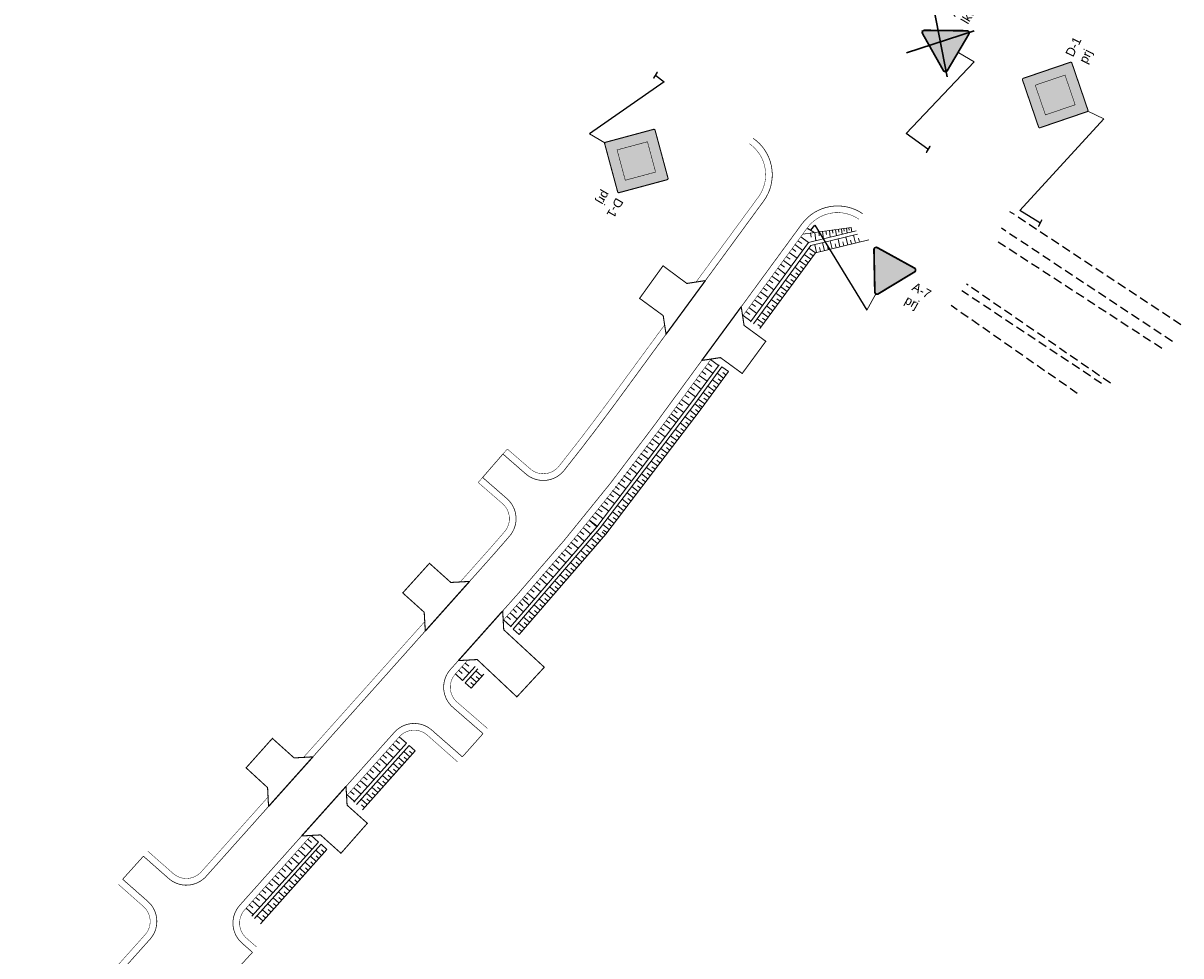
# Model space of a CAD drawing. Header units: metres. Extents: x 7442713 to 7443654, y 5636709 to 5637158.
# Tile 11 of 14: x 7443524 to 7443654, y 5636920 to 5637025. Entities that reach past the tile are written whole.
import ezdxf
from ezdxf.enums import TextEntityAlignment as Align

# ---------------------------------------------------------------- set-up
doc = ezdxf.new("R2010")
doc.units = ezdxf.units.M
doc.linetypes.add('CENTER2', pattern=[1.125, 0.75, -0.125, 0.125, -0.125])
doc.linetypes.add('DASHED2', pattern=[0.375, 0.25, -0.125])
for name, color, linetype in [('gaPionowe', 7, 'Continuous'), ('K_kraweżnika_najazdowy', 7, 'Continuous'), ('K_krawędź pobocza', 7, 'Continuous'), ('K_mapa', 7, 'Continuous'), ('K_pobocze', 32, 'Continuous'), ('K_rama zjazdu', 7, 'Continuous'), ('K_rów', 7, 'Continuous'), ('K_Skarpa', 7, 'Continuous'), ('zzz.gaVSDodTekst', 7, 'Continuous'), ('zzz.gaVSDomyslna', 7, 'Continuous'), ('zzz.gaVSNazwa', 7, 'Continuous'), ('zzz.gaVSStan', 7, 'Continuous'), ('zzz.gaVSWielkość', 7, 'Continuous')]:
    doc.layers.add(name, color=color, linetype=linetype)
doc.styles.add('GA-ATR-TEXT', font='arial.ttf', dxfattribs={"width": 0.9})
doc.styles.get("Standard").update_dxf_attribs({"font": 'simplex.shx'})
doc.dimstyles.new('GA-LEADER', dxfattribs={"dimtxt": 1, "dimasz": 1, "dimexe": 1, "dimexo": 1, "dimgap": 1, "dimtad": 1, "dimtxsty": 'Standard', "dimcen": 1, "dimadec": 0, "dimazin": 0, "dimtfac": 1, "dimtmove": 0, "dimatfit": 3, "dimfxl": 1, "dimarcsym": 0})

# ---------------------------------------------------------------- blocks, each defined once
blk = doc.blocks.new('gaVSPos')
blk.add_point((0, 0))
blk = doc.blocks.new('gaVSTVcolumn0')
at = {"color": 0, "linetype": 'ByBlock', "lineweight": -2}
for p, q in [((-400, -30), (400, -30)), ((-400, -60), (-400, -30)), ((400, -60), (-400, -60)), ((400, -30), (400, -60))]:
    blk.add_line(p, q, dxfattribs=at)
blk.add_circle((0, 0), 30, dxfattribs=at)
blk = doc.blocks.new('gaVScolumn0')
at = {"color": 0, "linetype": 'ByBlock', "lineweight": -2}
blk.add_line((0, 0), (0, 400), dxfattribs=at)
at = {"color": 7, "style": 'GA-ATR-TEXT', "width": 0.9}
blk.add_attdef('X2', text='', height=150, dxfattribs=at).set_placement((-50, 0), align=Align.BOTTOM_RIGHT)
blk = doc.blocks.new('*U1128')
at = {"layer": 'zzz.gaVSDomyslna', "color": 251, "linetype": 'Continuous', "lineweight": 0, "true_color": 0x4c4c4c, "const_width": 30}
blk.add_lwpolyline([(356.469, 15), (-356.469, 15, -0.563712), (-391.037, 72.1261), (-33.775, 690.923, -0.563661), (32.9409, 692.301), (390.215, 73.4834, -0.577186), (356.469, 15)], format="xyb", close=True, dxfattribs=at)
at = {"layer": 'zzz.gaVSDomyslna', "color": 251, "linetype": 'Continuous', "lineweight": 0, "true_color": 0x4c4c4c}
blk.add_point((0, 725.423), dxfattribs=at)
blk = doc.blocks.new('*U1129')
at = {"layer": 'zzz.gaVSDomyslna', "linetype": 'Continuous', "lineweight": 0, "true_color": 0xe2e2e2}
h = blk.add_hatch(color=254, dxfattribs=at)
h.dxf.hatch_style = 1
h.paths.add_polyline_path([(20.2988, 684.198, 0.229204), (-0.646341, 695.436, 0.279187), (-19.9889, 684.801), (-377.874, 64.9257, 0.259425), (-377.021, 41.5855, 0.262443), (-356.469, 30), (0, 30), (356.126, 30, 0.237857), (377.352, 42.1075, 0.284586), (378.047, 64.6255)])
at = {"layer": 'zzz.gaVSDomyslna', "color": 254, "linetype": 'Continuous', "lineweight": 0, "true_color": 0xe2e2e2}
blk.add_point((0, 725.423), dxfattribs=at)
blk = doc.blocks.new('*U1130')
at = {"layer": 'zzz.gaVSDomyslna', "linetype": 'Continuous', "lineweight": 0, "true_color": 0x000000}
h = blk.add_hatch(color=18, dxfattribs=at)
h.dxf.hatch_style = 1
h.paths.add_polyline_path([(185.689, 366.416), (103.656, 403.437, 0.385314), (-180, 90), (-180, 45), (-135, 90), (-90, 45), (-90, 90, -0.385314), (112.612, 313.883)])
blk = doc.blocks.new('*U1132')
at = {"layer": 'zzz.gaVSDomyslna', "color": 251, "lineweight": 13, "true_color": 0x4c4c4c, "xscale": 1.333333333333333, "yscale": 1.333333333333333}
blk.add_blockref('*U1128', (0, 0), dxfattribs=at)
at = {"layer": 'zzz.gaVSDomyslna', "color": 254, "lineweight": 13, "true_color": 0xe2e2e2, "xscale": 1.333333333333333, "yscale": 1.333333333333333}
blk.add_blockref('*U1129', (0, 0), dxfattribs=at)
at = {"layer": 'zzz.gaVSDomyslna', "color": 18, "lineweight": 13, "true_color": 0x000000, "xscale": 1.333333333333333, "yscale": 1.333333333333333}
blk.add_blockref('*U1130', (0, 0), dxfattribs=at)
blk = doc.blocks.new('z.ga4.Cross-2')
at = {"color": 0, "linetype": 'Continuous', "lineweight": -2}
for p, q in [((-0.5, -0.5), (0.5, 0.5)), ((0.5, -0.5), (-0.5, 0.5))]:
    blk.add_line(p, q, dxfattribs=at)
blk = doc.blocks.new('*U1127')
at = {"layer": 'zzz.gaVSDomyslna', "color": 10, "lineweight": 30, "xscale": 1204.031644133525, "yscale": 1063.953922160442}
blk.add_blockref('z.ga4.Cross-2', (0, 484), dxfattribs=at)
at = {"layer": 'zzz.gaVSDomyslna', "lineweight": 13}
blk.add_blockref('*U1132', (0, 0), dxfattribs=at)
at = {"layer": 'zzz.gaVSDodTekst', "flags": 1}
blk.add_attdef('Addtext', text='', height=1, dxfattribs=at).set_placement((0, 0), align=Align.MIDDLE_LEFT)
at = {"layer": 'zzz.gaVSDomyslna', "flags": 1}
for tag in ['Height', 'Width', 'Position', 'Route', 'ItemNo', 'ID']:
    blk.add_attdef(tag, text='', height=1, dxfattribs=at).set_placement((0, 0), align=Align.MIDDLE_LEFT)
at = {"layer": 'zzz.gaVSNazwa', "style": 'GA-ATR-TEXT'}
blk.add_attdef('Name', text='', height=200, dxfattribs=at).set_placement((647, 584), align=Align.MIDDLE_LEFT)
at = {"layer": 'zzz.gaVSStan', "style": 'GA-ATR-TEXT'}
blk.add_attdef('State', text='', height=200, dxfattribs=at).set_placement((647, 244), align=Align.MIDDLE_LEFT)
at = {"layer": 'zzz.gaVSWielkość', "flags": 1}
blk.add_attdef('Size', text='', height=1, dxfattribs=at).set_placement((0, 0), align=Align.MIDDLE_LEFT)
blk = doc.blocks.new('*U1146')
at = {"layer": 'zzz.gaVSDomyslna', "lineweight": 0, "true_color": 0xffffff}
blk.add_hatch(color=7, dxfattribs=at).paths.add_polyline_path([(401.637, 404.323, 0.414214), (401.637, 415.637), (5.65685, 811.616, 0.414214), (-5.65685, 811.616), (-401.637, 415.637, 0.414214), (-401.637, 404.323), (-5.65685, 8.34315, 0.414214), (5.65685, 8.34315)])
blk = doc.blocks.new('*U1147')
at = {"layer": 'zzz.gaVSDomyslna', "lineweight": 0}
blk.add_hatch(color=50, dxfattribs=at).paths.add_polyline_path([(0, 656.053), (-246.073, 409.98), (0, 163.907), (246.073, 409.98)])
blk = doc.blocks.new('*U1148')
at = {"layer": 'zzz.gaVSDomyslna', "color": 18, "lineweight": 0, "true_color": 0x000000, "const_width": 12}
blk.add_lwpolyline([(-405.879, 400.08), (-9.89949, 4.10051, 0.414214), (9.89949, 4.10051), (405.879, 400.08, 0.414214), (405.879, 419.879), (9.89949, 815.859, 0.414214), (-9.89949, 815.859), (-405.879, 419.879, 0.414214), (-405.879, 400.08, 17.1896)], format="xyb", dxfattribs=at)
at = {"layer": 'zzz.gaVSDomyslna', "color": 18, "lineweight": 0, "true_color": 0x000000, "const_width": 6}
blk.add_lwpolyline([(-157.997, 317.661), (0, 159.664), (250.316, 409.98), (0, 660.296), (-250.316, 409.98)], close=True, dxfattribs=at)
blk = doc.blocks.new('*U1150')
at = {"layer": 'zzz.gaVSDomyslna', "color": 18, "lineweight": 13, "true_color": 0x000000, "xscale": 2, "yscale": 2}
blk.add_blockref('*U1148', (0, 0), dxfattribs=at)
at = {"layer": 'zzz.gaVSDomyslna', "color": 7, "lineweight": 13, "true_color": 0xffffff, "xscale": 2, "yscale": 2}
blk.add_blockref('*U1146', (0, 0), dxfattribs=at)
at = {"layer": 'zzz.gaVSDomyslna', "color": 50, "lineweight": 13, "xscale": 2, "yscale": 2}
blk.add_blockref('*U1147', (0, 0), dxfattribs=at)
blk = doc.blocks.new('*U1145')
at = {"layer": 'zzz.gaVSDomyslna', "lineweight": 13}
blk.add_blockref('*U1150', (0, 0), dxfattribs=at)
at = {"layer": 'zzz.gaVSDodTekst', "flags": 1}
blk.add_attdef('Addtext', text='', height=1, dxfattribs=at).set_placement((0, 0), align=Align.MIDDLE_LEFT)
at = {"layer": 'zzz.gaVSDomyslna', "flags": 1}
for tag in ['Height', 'Width', 'Position', 'Route', 'ItemNo', 'ID']:
    blk.add_attdef(tag, text='', height=1, dxfattribs=at).set_placement((0, 0), align=Align.MIDDLE_LEFT)
at = {"layer": 'zzz.gaVSNazwa', "style": 'GA-ATR-TEXT'}
blk.add_attdef('Name', text='', height=200, dxfattribs=at).set_placement((932, 932), align=Align.MIDDLE_LEFT)
at = {"layer": 'zzz.gaVSStan', "style": 'GA-ATR-TEXT'}
blk.add_attdef('State', text='', height=200, dxfattribs=at).set_placement((932, 592), align=Align.MIDDLE_LEFT)
at = {"layer": 'zzz.gaVSWielkość', "flags": 1}
blk.add_attdef('Size', text='', height=1, dxfattribs=at).set_placement((0, 0), align=Align.MIDDLE_LEFT)
blk = doc.blocks.new('*U1152')
at = {"layer": 'zzz.gaVSDomyslna', "lineweight": 0, "true_color": 0xffffff}
blk.add_hatch(color=7, dxfattribs=at).paths.add_polyline_path([(401.637, 404.323, 0.414214), (401.637, 415.637), (5.65685, 811.616, 0.414214), (-5.65685, 811.616), (-401.637, 415.637, 0.414214), (-401.637, 404.323), (-5.65685, 8.34315, 0.414214), (5.65685, 8.34315)])
blk = doc.blocks.new('*U1153')
at = {"layer": 'zzz.gaVSDomyslna', "lineweight": 0}
blk.add_hatch(color=50, dxfattribs=at).paths.add_polyline_path([(0, 656.053), (-246.073, 409.98), (0, 163.907), (246.073, 409.98)])
blk = doc.blocks.new('*U1154')
at = {"layer": 'zzz.gaVSDomyslna', "color": 18, "lineweight": 0, "true_color": 0x000000, "const_width": 12}
blk.add_lwpolyline([(-405.879, 400.08), (-9.89949, 4.10051, 0.414214), (9.89949, 4.10051), (405.879, 400.08, 0.414214), (405.879, 419.879), (9.89949, 815.859, 0.414214), (-9.89949, 815.859), (-405.879, 419.879, 0.414214), (-405.879, 400.08, 17.1896)], format="xyb", dxfattribs=at)
at = {"layer": 'zzz.gaVSDomyslna', "color": 18, "lineweight": 0, "true_color": 0x000000, "const_width": 6}
blk.add_lwpolyline([(-157.997, 317.661), (0, 159.664), (250.316, 409.98), (0, 660.296), (-250.316, 409.98)], close=True, dxfattribs=at)
blk = doc.blocks.new('*U1156')
at = {"layer": 'zzz.gaVSDomyslna', "color": 18, "lineweight": 13, "true_color": 0x000000, "xscale": 2, "yscale": 2}
blk.add_blockref('*U1154', (0, 0), dxfattribs=at)
at = {"layer": 'zzz.gaVSDomyslna', "color": 7, "lineweight": 13, "true_color": 0xffffff, "xscale": 2, "yscale": 2}
blk.add_blockref('*U1152', (0, 0), dxfattribs=at)
at = {"layer": 'zzz.gaVSDomyslna', "color": 50, "lineweight": 13, "xscale": 2, "yscale": 2}
blk.add_blockref('*U1153', (0, 0), dxfattribs=at)
blk = doc.blocks.new('*U1151')
at = {"layer": 'zzz.gaVSDomyslna', "lineweight": 13}
blk.add_blockref('*U1156', (0, 0), dxfattribs=at)
at = {"layer": 'zzz.gaVSDodTekst', "flags": 1}
blk.add_attdef('Addtext', text='', height=1, dxfattribs=at).set_placement((0, 0), align=Align.MIDDLE_LEFT)
at = {"layer": 'zzz.gaVSDomyslna', "flags": 1}
for tag in ['Height', 'Width', 'Position', 'Route', 'ItemNo', 'ID']:
    blk.add_attdef(tag, text='', height=1, dxfattribs=at).set_placement((0, 0), align=Align.MIDDLE_LEFT)
at = {"layer": 'zzz.gaVSNazwa', "style": 'GA-ATR-TEXT'}
blk.add_attdef('Name', text='', height=200, dxfattribs=at).set_placement((932, 932), align=Align.MIDDLE_LEFT)
at = {"layer": 'zzz.gaVSStan', "style": 'GA-ATR-TEXT'}
blk.add_attdef('State', text='', height=200, dxfattribs=at).set_placement((932, 592), align=Align.MIDDLE_LEFT)
at = {"layer": 'zzz.gaVSWielkość', "flags": 1}
blk.add_attdef('Size', text='', height=1, dxfattribs=at).set_placement((0, 0), align=Align.MIDDLE_LEFT)
blk = doc.blocks.new('*U1158')
at = {"layer": 'zzz.gaVSDomyslna', "color": 10, "linetype": 'Continuous', "lineweight": 0, "const_width": 30}
blk.add_lwpolyline([(356.469, 710.423), (-356.469, 710.423, 0.563712), (-391.037, 653.297), (-33.775, 34.5, 0.563661), (32.9409, 33.1218), (390.215, 651.94, 0.577186), (356.469, 710.423)], format="xyb", close=True, dxfattribs=at)
blk = doc.blocks.new('*U1159')
at = {"layer": 'zzz.gaVSDomyslna', "linetype": 'Continuous', "lineweight": 0}
h = blk.add_hatch(color=50, dxfattribs=at)
h.dxf.hatch_style = 1
h.paths.add_polyline_path([(0, 695.423), (-356.469, 695.423, 0.262443), (-377.021, 683.837, 0.259425), (-377.874, 660.497), (-19.9889, 40.6218, 0.279187), (-0.646341, 29.9873, 0.229204), (20.2988, 41.2251), (378.047, 660.797, 0.284586), (377.352, 683.315, 0.237857), (356.126, 695.423)])
at = {"layer": 'zzz.gaVSDomyslna', "color": 50, "linetype": 'Continuous', "lineweight": 0}
blk.add_point((0, 0), dxfattribs=at)
blk = doc.blocks.new('*U1161')
at = {"layer": 'zzz.gaVSDomyslna', "color": 10, "lineweight": 13, "xscale": 1.333333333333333, "yscale": 1.333333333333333}
blk.add_blockref('*U1158', (0, 0), dxfattribs=at)
at = {"layer": 'zzz.gaVSDomyslna', "color": 50, "lineweight": 13, "xscale": 1.333333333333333, "yscale": 1.333333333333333}
blk.add_blockref('*U1159', (0, 0), dxfattribs=at)
blk = doc.blocks.new('*U1157')
at = {"layer": 'zzz.gaVSDomyslna', "lineweight": 13}
blk.add_blockref('*U1161', (0, 0), dxfattribs=at)
at = {"layer": 'zzz.gaVSDodTekst', "flags": 1}
blk.add_attdef('Addtext', text='', height=1, dxfattribs=at).set_placement((0, 0), align=Align.MIDDLE_LEFT)
at = {"layer": 'zzz.gaVSDomyslna', "flags": 1}
for tag in ['Height', 'Width', 'Position', 'Route', 'ItemNo', 'ID']:
    blk.add_attdef(tag, text='', height=1, dxfattribs=at).set_placement((0, 0), align=Align.MIDDLE_LEFT)
at = {"layer": 'zzz.gaVSNazwa', "style": 'GA-ATR-TEXT'}
blk.add_attdef('Name', text='', height=200, dxfattribs=at).set_placement((647, 584), align=Align.MIDDLE_LEFT)
at = {"layer": 'zzz.gaVSStan', "style": 'GA-ATR-TEXT'}
blk.add_attdef('State', text='', height=200, dxfattribs=at).set_placement((647, 244), align=Align.MIDDLE_LEFT)
at = {"layer": 'zzz.gaVSWielkość', "flags": 1}
blk.add_attdef('Size', text='', height=1, dxfattribs=at).set_placement((0, 0), align=Align.MIDDLE_LEFT)

msp = doc.modelspace()

# ---------------------------------------------------------------- linework, layer by layer
at = {"layer": 'K_kraweżnika_najazdowy', "color": 0, "linetype": 'DASHED2', "ltscale": 4, "const_width": 0.15}
for points in [[(7443596, 5636990.31), (7443600.43, 5636996.35)], [(7443600.03, 5636987.35), (7443604.47, 5636993.4)], [(7443568.87, 5636956.85), (7443573.86, 5636962.44)], [(7443572.6, 5636953.51), (7443577.59, 5636959.11)], [(7443551.21, 5636937.07), (7443556.21, 5636942.66)], [(7443554.94, 5636933.74), (7443559.94, 5636939.33)]]:
    msp.add_lwpolyline(points, dxfattribs=at)
at = {"layer": 'K_krawędź pobocza', "color": 76, "linetype": 'CENTER2', "ltscale": 3, "const_width": 0.08, "flags": 128}
for points in [[(7443600.43, 5636996.35), (7443607, 5637005.33, 0.422381), (7443605.81, 5637012.4), (7443605.81, 5637012.4)], [(7443618.16, 5637003.89), (7443618.16, 5637003.89, 0.405746), (7443611.29, 5637002.72), (7443604.47, 5636993.4)], [(7443577.62, 5636976.8), (7443580.19, 5636974.56, 0.42706), (7443584.51, 5636974.95, 0.0101), (7443590.58, 5636982.9), (7443596, 5636990.31)], [(7443600.03, 5636987.35), (7443594.61, 5636979.95, -0.024187), (7443579.25, 5636960.97), (7443577.59, 5636959.11)], [(7443573.86, 5636962.44), (7443575.52, 5636964.3, 0.004366), (7443578.37, 5636967.55, 0.412811), (7443578.07, 5636971.77), (7443575.33, 5636974.16)], [(7443572.6, 5636953.51), (7443571.7, 5636952.51, 0.417367), (7443571.97, 5636948.25), (7443575.38, 5636945.28)], [(7443573.05, 5636942.66), (7443569.59, 5636945.69, 0.411067), (7443565.38, 5636945.42), (7443559.94, 5636939.33)], [(7443537.11, 5636931.46), (7443539.96, 5636928.94, 0.412462), (7443544.19, 5636929.2), (7443551.21, 5636937.07)], [(7443554.94, 5636933.74), (7443547.96, 5636925.92, 0.415668), (7443548.21, 5636921.67), (7443549.4, 5636920.62)], [(7443534.77, 5636928.86), (7443537.61, 5636926.36, -0.415968), (7443537.86, 5636922.11), (7443524.29, 5636906.91)]]:
    msp.add_lwpolyline(points, format="xyb", dxfattribs=at)
for points in [[(7443575.33, 5636974.16), (7443577.62, 5636976.8)], [(7443556.21, 5636942.66), (7443568.87, 5636956.85)], [(7443573.05, 5636942.66), (7443575.38, 5636945.28)], [(7443534.77, 5636928.86), (7443537.11, 5636931.46)], [(7443547.03, 5636918.04), (7443549.4, 5636920.62)]]:
    msp.add_lwpolyline(points, dxfattribs=at)
at = {"layer": 'K_mapa', "color": 254, "linetype": 'DASHED2', "ltscale": 4, "flags": 128}
for points in [[(7443654.01, 5636991.37), (7443634.74, 5637004.12)], [(7443653.05, 5636989.49), (7443633.78, 5637002.25)], [(7443651.86, 5636988.7), (7443633.1, 5637000.91)], [(7443646.08, 5636984.78), (7443629.87, 5636995.95)], [(7443645.08, 5636984.74), (7443629.33, 5636995.2)], [(7443642.34, 5636983.62), (7443628.11, 5636993.54)]]:
    msp.add_lwpolyline(points, dxfattribs=at)
at = {"layer": 'K_pobocze', "linetype": 'ByBlock', "ltscale": 4, "const_width": 0.05}
for points in [[(7443599.38, 5636996.19), (7443606.4, 5637005.77, 0.422381), (7443605.39, 5637011.78)], [(7443617.74, 5637003.27, 0.405746), (7443611.9, 5637002.28), (7443604.63, 5636992.35)], [(7443584.33, 5636975.93, 0.009442), (7443589.97, 5636983.34), (7443595.84, 5636991.36)], [(7443601.08, 5636987.51), (7443595.22, 5636979.5, -0.024187), (7443579.81, 5636960.47), (7443577.65, 5636958.05)], [(7443577.62, 5636976.8), (7443578.12, 5636977.36), (7443580.81, 5636975.03, 0.404339), (7443583.93, 5636975.42, -24.489351)], [(7443575.33, 5636974.16), (7443574.83, 5636973.59), (7443577.58, 5636971.2, -0.412811), (7443577.8, 5636968.04, -20.656141)], [(7443572.81, 5636962.38), (7443574.96, 5636964.8, 0.004366), (7443577.8, 5636968.04)], [(7443573.66, 5636953.57), (7443572.26, 5636952.01, 0.417367), (7443572.46, 5636948.82), (7443575.89, 5636945.85)], [(7443572.53, 5636942.07), (7443569.09, 5636945.12, 0.411067), (7443565.94, 5636944.92), (7443560, 5636938.27)], [(7443537.6, 5636932.03), (7443540.46, 5636929.51, 0.412462), (7443543.63, 5636929.7), (7443551.15, 5636938.13)], [(7443556, 5636933.8), (7443548.52, 5636925.42, 0.415668), (7443548.71, 5636922.23), (7443549.86, 5636921.22)], [(7443534.27, 5636928.3), (7443537.11, 5636925.79, -0.415968), (7443537.3, 5636922.61), (7443523.58, 5636907.24)]]:
    msp.add_lwpolyline(points, format="xyb", dxfattribs=at)
for points in [[(7443584.33, 5636975.93), (7443583.93, 5636975.42)], [(7443555.15, 5636942.6), (7443568.81, 5636957.91)]]:
    msp.add_lwpolyline(points, dxfattribs=at)
at = {"layer": 'K_rama zjazdu', "const_width": 0.12, "flags": 128}
for points in [[(7443600.43, 5636996.35), (7443598.34, 5636996.03), (7443595.66, 5636998.02), (7443593.02, 5636994.35), (7443595.68, 5636992.4), (7443596, 5636990.31)], [(7443600.03, 5636987.35), (7443602.13, 5636987.67), (7443604.58, 5636985.88), (7443607.24, 5636989.51), (7443604.79, 5636991.3), (7443604.47, 5636993.4)], [(7443568.87, 5636956.85), (7443568.75, 5636958.96), (7443566.33, 5636961.14), (7443569.34, 5636964.48), (7443571.75, 5636962.32), (7443573.89, 5636962.44)], [(7443572.6, 5636953.51), (7443574.72, 5636953.63), (7443579.19, 5636949.42), (7443582.28, 5636952.76), (7443577.71, 5636956.99), (7443577.59, 5636959.11)], [(7443551.21, 5636937.07), (7443551.1, 5636939.19), (7443548.68, 5636941.42), (7443551.64, 5636944.74), (7443554.09, 5636942.54), (7443556.21, 5636942.66)], [(7443559.94, 5636939.33), (7443560.06, 5636937.21), (7443562.34, 5636935.17), (7443559.37, 5636931.79), (7443557.06, 5636933.86), (7443554.94, 5636933.74)]]:
    msp.add_lwpolyline(points, dxfattribs=at)
at = {"layer": 'K_rów', "lineweight": 9}
for points in [[(7443611.4, 5637001.59), (7443616.86, 5637002.34)], [(7443617.44, 5637001.95), (7443612.06, 5637000.64), (7443605.52, 5636991.7)], [(7443617.59, 5637001.57), (7443612.3, 5637000.29), (7443605.84, 5636991.47)], [(7443618.83, 5637000.95), (7443612.83, 5636999.49), (7443606.56, 5636990.94)], [(7443574.48, 5636952.84), (7443573.08, 5636951.28)], [(7443574.78, 5636952.57), (7443573.38, 5636951.01)], [(7443575.45, 5636951.98), (7443574.05, 5636950.41)], [(7443566.76, 5636944.19), (7443560.82, 5636937.54)], [(7443567.05, 5636943.93), (7443561.12, 5636937.27)], [(7443567.73, 5636943.33), (7443561.79, 5636936.67)], [(7443556.82, 5636933.06), (7443549.34, 5636924.68)], [(7443557.12, 5636932.8), (7443549.64, 5636924.42)], [(7443557.79, 5636932.2), (7443550.31, 5636923.82)]]:
    msp.add_lwpolyline(points, dxfattribs=at)
at = {"layer": 'K_rów', "lineweight": 9, "flags": 128}
for points in [[(7443578.47, 5636957.32), (7443588.19, 5636968.6), (7443598.91, 5636982.68), (7443601.97, 5636986.86)], [(7443578.78, 5636957.06), (7443588.5, 5636968.35), (7443599.23, 5636982.44), (7443602.29, 5636986.62)], [(7443579.46, 5636956.47), (7443589.2, 5636967.78), (7443599.95, 5636981.91), (7443603.02, 5636986.09)]]:
    msp.add_lwpolyline(points, dxfattribs=at)
at = {"layer": 'K_Skarpa', "lineweight": 9}
for p, q in [((7443616.6, 5637002.31), (7443616.63, 5637002.04)), ((7443616.86, 5637002.34), (7443616.93, 5637001.82)), ((7443611.17, 5637001.29), (7443612.06, 5637000.64)), ((7443612.29, 5637001.72), (7443612.36, 5637001.24)), ((7443612.76, 5637001.78), (7443612.89, 5637000.84)), ((7443613.2, 5637001.84), (7443613.26, 5637001.41)), ((7443613.62, 5637001.9), (7443613.74, 5637001.05)), ((7443614.02, 5637001.95), (7443614.07, 5637001.56)), ((7443614.4, 5637002.01), (7443614.51, 5637001.24)), ((7443614.76, 5637002.05), (7443614.81, 5637001.7)), ((7443615.11, 5637002.1), (7443615.2, 5637001.41)), ((7443615.59, 5637000.16), (7443615.38, 5637001.04)), ((7443615.43, 5637002.15), (7443615.48, 5637001.82)), ((7443615.75, 5637002.19), (7443615.83, 5637001.56)), ((7443616.04, 5637002.23), (7443616.08, 5637001.93)), ((7443616.47, 5637000.38), (7443616.26, 5637001.25)), ((7443616.33, 5637002.27), (7443616.41, 5637001.7)), ((7443617.34, 5637000.59), (7443617.13, 5637001.46)), ((7443617.78, 5637000.69), (7443617.68, 5637001.13)), ((7443610.2, 5636999.96), (7443610.64, 5636999.64)), ((7443610.52, 5637000.41), (7443611.41, 5636999.76)), ((7443610.85, 5637000.85), (7443611.29, 5637000.53)), ((7443612.83, 5636999.49), (7443612.1, 5637000.02)), ((7443612.97, 5636999.53), (7443612.76, 5637000.4)), ((7443613.41, 5636999.63), (7443613.3, 5637000.07)), ((7443613.85, 5636999.74), (7443613.63, 5637000.61)), ((7443614.28, 5636999.84), (7443614.18, 5637000.28)), ((7443614.72, 5636999.95), (7443614.51, 5637000.83)), ((7443615.16, 5637000.06), (7443615.05, 5637000.49)), ((7443616.03, 5637000.27), (7443615.93, 5637000.71)), ((7443616.91, 5637000.48), (7443616.8, 5637000.92)), ((7443609.23, 5636998.63), (7443610.11, 5636997.98)), ((7443609.55, 5636999.07), (7443609.99, 5636998.75)), ((7443609.88, 5636999.52), (7443610.76, 5636998.87)), ((7443611.77, 5636998.04), (7443611.04, 5636998.57)), ((7443612.3, 5636998.77), (7443611.57, 5636999.3)), ((7443612.03, 5636998.4), (7443611.67, 5636998.67)), ((7443612.56, 5636999.13), (7443612.2, 5636999.4)), ((7443608.25, 5636997.3), (7443608.69, 5636996.98)), ((7443608.58, 5636997.74), (7443609.46, 5636997.09)), ((7443608.9, 5636998.19), (7443609.34, 5636997.86)), ((7443610.7, 5636996.59), (7443609.98, 5636997.12)), ((7443611.24, 5636997.31), (7443610.51, 5636997.85)), ((7443610.97, 5636996.95), (7443610.61, 5636997.22)), ((7443611.5, 5636997.68), (7443611.14, 5636997.94)), ((7443607.28, 5636995.97), (7443608.16, 5636995.32)), ((7443607.6, 5636996.41), (7443608.04, 5636996.09)), ((7443607.93, 5636996.86), (7443608.81, 5636996.21)), ((7443610.17, 5636995.86), (7443609.45, 5636996.39)), ((7443609.91, 5636995.5), (7443609.54, 5636995.76)), ((7443610.44, 5636996.22), (7443610.07, 5636996.49)), ((7443606.3, 5636994.64), (7443606.74, 5636994.31)), ((7443606.63, 5636995.08), (7443607.51, 5636994.43)), ((7443606.95, 5636995.52), (7443607.39, 5636995.2)), ((7443609.11, 5636994.41), (7443608.38, 5636994.94)), ((7443609.64, 5636995.14), (7443608.91, 5636995.67)), ((7443609.37, 5636994.77), (7443609.01, 5636995.04)), ((7443605.33, 5636993.31), (7443606.21, 5636992.66)), ((7443605.65, 5636993.75), (7443606.09, 5636993.43)), ((7443605.98, 5636994.19), (7443606.86, 5636993.54)), ((7443608.04, 5636992.96), (7443607.32, 5636993.49)), ((7443608.58, 5636993.68), (7443607.85, 5636994.22)), ((7443608.31, 5636993.32), (7443607.95, 5636993.59)), ((7443608.84, 5636994.05), (7443608.48, 5636994.31)), ((7443604.68, 5636992.42), (7443605.56, 5636991.77)), ((7443605, 5636992.86), (7443605.44, 5636992.54)), ((7443606.98, 5636991.5), (7443606.26, 5636992.04)), ((7443607.51, 5636992.23), (7443606.79, 5636992.76)), ((7443607.25, 5636991.87), (7443606.88, 5636992.13)), ((7443607.78, 5636992.59), (7443607.42, 5636992.86)), ((7443606.72, 5636991.14), (7443606.35, 5636991.41)), ((7443600.7, 5636986.99), (7443601.15, 5636986.67)), ((7443601.02, 5636987.44), (7443601.92, 5636986.79)), ((7443603.02, 5636986.09), (7443602.29, 5636986.62)), ((7443599.73, 5636985.66), (7443600.62, 5636985.01)), ((7443600.05, 5636986.1), (7443600.5, 5636985.78)), ((7443600.38, 5636986.55), (7443601.27, 5636985.9)), ((7443602.49, 5636985.37), (7443601.76, 5636985.9)), ((7443602.75, 5636985.73), (7443602.39, 5636986)), ((7443598.76, 5636984.33), (7443599.2, 5636984.01)), ((7443599.08, 5636984.77), (7443599.97, 5636984.13)), ((7443599.41, 5636985.21), (7443599.85, 5636984.89)), ((7443601.42, 5636983.91), (7443600.7, 5636984.45)), ((7443601.95, 5636984.64), (7443601.23, 5636985.17)), ((7443601.69, 5636984.28), (7443601.33, 5636984.54)), ((7443602.22, 5636985), (7443601.86, 5636985.27)), ((7443597.75, 5636982.94), (7443598.62, 5636982.31)), ((7443598.12, 5636983.45), (7443598.56, 5636983.13)), ((7443598.44, 5636983.89), (7443599.32, 5636983.25)), ((7443600.36, 5636982.46), (7443599.63, 5636982.99)), ((7443600.89, 5636983.19), (7443600.17, 5636983.72)), ((7443600.63, 5636982.83), (7443600.26, 5636983.09)), ((7443601.16, 5636983.55), (7443600.79, 5636983.82)), ((7443596.88, 5636981.73), (7443597.26, 5636981.45)), ((7443597.15, 5636982.12), (7443598.01, 5636981.5)), ((7443597.46, 5636982.54), (7443597.86, 5636982.26)), ((7443599.4, 5636981.18), (7443598.69, 5636981.73)), ((7443599.95, 5636981.9), (7443599.23, 5636982.44)), ((7443599.67, 5636981.54), (7443599.32, 5636981.81)), ((7443600.09, 5636982.1), (7443599.73, 5636982.36)), ((7443595.7, 5636980.18), (7443596.52, 5636979.55)), ((7443596.01, 5636980.59), (7443596.42, 5636980.27)), ((7443596.33, 5636981), (7443597.15, 5636980.37)), ((7443596.57, 5636981.32), (7443597.41, 5636980.71)), ((7443598.31, 5636979.75), (7443597.6, 5636980.3)), ((7443598.86, 5636980.47), (7443598.14, 5636981.01)), ((7443598.58, 5636980.11), (7443598.23, 5636980.38)), ((7443599.13, 5636980.83), (7443598.77, 5636981.1)), ((7443594.75, 5636978.94), (7443595.17, 5636978.62)), ((7443595.07, 5636979.35), (7443595.89, 5636978.72)), ((7443595.38, 5636979.76), (7443595.8, 5636979.45)), ((7443597.22, 5636978.32), (7443596.51, 5636978.86)), ((7443597.77, 5636979.04), (7443597.05, 5636979.58)), ((7443597.49, 5636978.68), (7443597.14, 5636978.95)), ((7443598.04, 5636979.39), (7443597.68, 5636979.67)), ((7443593.81, 5636977.7), (7443594.63, 5636977.07)), ((7443594.12, 5636978.11), (7443594.54, 5636977.8)), ((7443594.44, 5636978.53), (7443595.26, 5636977.89)), ((7443596.68, 5636977.6), (7443595.96, 5636978.15)), ((7443596.4, 5636977.24), (7443596.05, 5636977.52)), ((7443596.95, 5636977.96), (7443596.59, 5636978.23)), ((7443592.85, 5636976.46), (7443593.27, 5636976.14)), ((7443593.17, 5636976.87), (7443594, 5636976.24)), ((7443593.49, 5636977.29), (7443593.9, 5636976.97)), ((7443595.59, 5636976.17), (7443594.87, 5636976.72)), ((7443596.13, 5636976.89), (7443595.42, 5636977.43)), ((7443595.86, 5636976.53), (7443595.5, 5636976.8)), ((7443591.9, 5636975.21), (7443592.73, 5636974.57)), ((7443592.22, 5636975.62), (7443592.63, 5636975.31)), ((7443592.54, 5636976.04), (7443593.37, 5636975.4)), ((7443594.5, 5636974.74), (7443593.78, 5636975.28)), ((7443595.04, 5636975.45), (7443594.32, 5636976)), ((7443594.77, 5636975.1), (7443594.41, 5636975.37)), ((7443595.31, 5636975.81), (7443594.96, 5636976.09)), ((7443590.94, 5636973.95), (7443591.36, 5636973.63)), ((7443591.26, 5636974.37), (7443592.1, 5636973.73)), ((7443591.58, 5636974.79), (7443592, 5636974.47)), ((7443593.41, 5636973.31), (7443592.69, 5636973.85)), ((7443593.95, 5636974.02), (7443593.23, 5636974.57)), ((7443593.68, 5636973.66), (7443593.32, 5636973.94)), ((7443594.22, 5636974.38), (7443593.87, 5636974.65)), ((7443589.66, 5636972.28), (7443590.08, 5636971.96)), ((7443589.98, 5636972.7), (7443590.82, 5636972.06)), ((7443590.3, 5636973.12), (7443590.72, 5636972.8)), ((7443590.62, 5636973.54), (7443591.46, 5636972.9)), ((7443592.32, 5636971.87), (7443591.6, 5636972.42)), ((7443592.86, 5636972.59), (7443592.14, 5636973.14)), ((7443592.59, 5636972.23), (7443592.23, 5636972.5)), ((7443593.13, 5636972.95), (7443592.77, 5636973.22)), ((7443588.69, 5636971.01), (7443589.54, 5636970.37)), ((7443589.02, 5636971.44), (7443589.44, 5636971.11)), ((7443589.34, 5636971.86), (7443590.18, 5636971.21)), ((7443591.22, 5636970.44), (7443590.51, 5636970.99)), ((7443591.77, 5636971.16), (7443591.05, 5636971.7)), ((7443591.5, 5636970.8), (7443591.14, 5636971.07)), ((7443592.04, 5636971.52), (7443591.68, 5636971.79)), ((7443587.72, 5636969.75), (7443588.15, 5636969.42)), ((7443588.05, 5636970.17), (7443588.89, 5636969.52)), ((7443588.37, 5636970.59), (7443588.79, 5636970.27)), ((7443590.68, 5636969.73), (7443589.96, 5636970.27)), ((7443590.95, 5636970.08), (7443590.59, 5636970.36)), ((7443586.68, 5636968.49), (7443587.49, 5636967.79)), ((7443587.03, 5636968.89), (7443587.43, 5636968.54)), ((7443587.38, 5636969.3), (7443588.19, 5636968.6)), ((7443587.4, 5636969.32), (7443588.25, 5636968.68)), ((7443589.59, 5636968.29), (7443588.87, 5636968.84)), ((7443590.13, 5636969.01), (7443589.42, 5636969.55)), ((7443589.86, 5636968.65), (7443589.5, 5636968.92)), ((7443590.41, 5636969.37), (7443590.05, 5636969.64)), ((7443585.63, 5636967.27), (7443586.04, 5636966.92)), ((7443585.98, 5636967.68), (7443586.79, 5636966.98)), ((7443586.33, 5636968.08), (7443586.74, 5636967.73)), ((7443588.27, 5636966.7), (7443587.59, 5636967.29)), ((7443588.85, 5636967.38), (7443588.17, 5636967.97)), ((7443588.56, 5636967.04), (7443588.22, 5636967.33)), ((7443589.15, 5636967.72), (7443588.81, 5636968.02)), ((7443589.32, 5636967.94), (7443588.96, 5636968.21)), ((7443584.58, 5636966.05), (7443585.39, 5636965.35)), ((7443584.93, 5636966.46), (7443585.34, 5636966.11)), ((7443585.28, 5636966.87), (7443586.09, 5636966.17)), ((7443587.09, 5636965.34), (7443586.41, 5636965.92)), ((7443587.68, 5636966.02), (7443587, 5636966.6)), ((7443587.39, 5636965.68), (7443587.05, 5636965.97)), ((7443587.97, 5636966.36), (7443587.63, 5636966.65)), ((7443583.53, 5636964.83), (7443583.93, 5636964.48)), ((7443583.88, 5636965.24), (7443584.69, 5636964.54)), ((7443584.23, 5636965.65), (7443584.63, 5636965.3)), ((7443585.92, 5636963.97), (7443585.24, 5636964.56)), ((7443586.51, 5636964.65), (7443585.82, 5636965.24)), ((7443586.21, 5636964.31), (7443585.87, 5636964.61)), ((7443586.8, 5636964.99), (7443586.46, 5636965.29)), ((7443582.12, 5636963.2), (7443582.53, 5636962.85)), ((7443582.47, 5636963.61), (7443583.29, 5636962.91)), ((7443582.82, 5636964.02), (7443583.23, 5636963.67)), ((7443583.17, 5636964.43), (7443583.99, 5636963.72)), ((7443584.74, 5636962.61), (7443584.06, 5636963.19)), ((7443585.33, 5636963.29), (7443584.65, 5636963.88)), ((7443585.04, 5636962.95), (7443584.7, 5636963.24)), ((7443585.62, 5636963.63), (7443585.28, 5636963.92)), ((7443581.06, 5636961.98), (7443581.88, 5636961.27)), ((7443581.41, 5636962.39), (7443581.82, 5636962.03)), ((7443581.77, 5636962.79), (7443582.58, 5636962.09)), ((7443584.16, 5636961.92), (7443583.47, 5636962.51)), ((7443583.86, 5636961.58), (7443583.52, 5636961.88)), ((7443584.45, 5636962.27), (7443584.11, 5636962.56)), ((7443580, 5636960.75), (7443580.41, 5636960.4)), ((7443580.35, 5636961.16), (7443581.17, 5636960.45)), ((7443580.71, 5636961.57), (7443581.12, 5636961.21)), ((7443582.98, 5636960.56), (7443582.3, 5636961.15)), ((7443583.57, 5636961.24), (7443582.89, 5636961.83)), ((7443583.28, 5636960.9), (7443582.93, 5636961.2)), ((7443578.77, 5636959.3), (7443579.16, 5636958.95)), ((7443579.13, 5636959.7), (7443579.92, 5636958.99)), ((7443579.47, 5636960.08), (7443579.85, 5636959.74)), ((7443579.81, 5636960.47), (7443580.59, 5636959.77)), ((7443581.81, 5636959.2), (7443581.13, 5636959.78)), ((7443582.39, 5636959.88), (7443581.71, 5636960.47)), ((7443582.1, 5636959.54), (7443581.76, 5636959.83)), ((7443582.69, 5636960.22), (7443582.35, 5636960.51)), ((7443577.7, 5636958.11), (7443578.52, 5636957.37)), ((7443578.06, 5636958.51), (7443578.47, 5636958.15)), ((7443578.42, 5636958.91), (7443579.23, 5636958.19)), ((7443580.63, 5636957.83), (7443579.95, 5636958.42)), ((7443581.22, 5636958.51), (7443580.54, 5636959.1)), ((7443580.93, 5636958.17), (7443580.59, 5636958.47)), ((7443581.51, 5636958.86), (7443581.17, 5636959.15)), ((7443579.46, 5636956.47), (7443578.78, 5636957.06)), ((7443580.05, 5636957.15), (7443579.36, 5636957.74)), ((7443579.75, 5636956.81), (7443579.41, 5636957.1)), ((7443580.34, 5636957.49), (7443580, 5636957.79)), ((7443573, 5636952.83), (7443573.82, 5636952.1)), ((7443573.36, 5636953.24), (7443573.77, 5636952.88)), ((7443572.26, 5636952.01), (7443573.08, 5636951.28)), ((7443572.63, 5636952.42), (7443573.04, 5636952.06)), ((7443574.65, 5636951.08), (7443573.98, 5636951.68)), ((7443575.25, 5636951.76), (7443574.58, 5636952.36)), ((7443574.95, 5636951.42), (7443574.62, 5636951.72)), ((7443574.05, 5636950.41), (7443573.38, 5636951.01)), ((7443574.35, 5636950.75), (7443574.02, 5636951.05)), ((7443565.94, 5636944.92), (7443566.76, 5636944.19)), ((7443564.84, 5636943.69), (7443565.25, 5636943.33)), ((7443565.2, 5636944.1), (7443566.02, 5636943.37)), ((7443565.57, 5636944.51), (7443565.98, 5636944.15)), ((7443567.73, 5636943.33), (7443567.05, 5636943.93)), ((7443563.74, 5636942.46), (7443564.56, 5636941.73)), ((7443564.1, 5636942.87), (7443564.51, 5636942.51)), ((7443564.47, 5636943.28), (7443565.29, 5636942.55)), ((7443566.53, 5636941.98), (7443565.86, 5636942.58)), ((7443567.13, 5636942.65), (7443566.46, 5636943.25)), ((7443566.83, 5636942.32), (7443566.49, 5636942.62)), ((7443567.43, 5636942.99), (7443567.09, 5636943.29)), ((7443562.64, 5636941.23), (7443563.05, 5636940.87)), ((7443563.01, 5636941.64), (7443563.83, 5636940.91)), ((7443563.37, 5636942.05), (7443563.78, 5636941.69)), ((7443565.33, 5636940.64), (7443564.66, 5636941.24)), ((7443565.93, 5636941.31), (7443565.26, 5636941.91)), ((7443565.63, 5636940.98), (7443565.29, 5636941.28)), ((7443566.23, 5636941.65), (7443565.89, 5636941.95)), ((7443561.54, 5636940), (7443562.36, 5636939.27)), ((7443561.91, 5636940.41), (7443562.32, 5636940.05)), ((7443562.27, 5636940.82), (7443563.09, 5636940.09)), ((7443564.13, 5636939.3), (7443563.46, 5636939.9)), ((7443564.73, 5636939.97), (7443564.06, 5636940.57)), ((7443564.43, 5636939.63), (7443564.09, 5636939.93)), ((7443565.03, 5636940.3), (7443564.69, 5636940.6)), ((7443560.07, 5636938.36), (7443560.9, 5636937.63)), ((7443560.44, 5636938.77), (7443560.85, 5636938.4)), ((7443560.81, 5636939.18), (7443561.63, 5636938.45)), ((7443561.17, 5636939.59), (7443561.58, 5636939.22)), ((7443562.93, 5636937.96), (7443562.26, 5636938.55)), ((7443563.53, 5636938.63), (7443562.86, 5636939.23)), ((7443563.23, 5636938.29), (7443562.89, 5636938.59)), ((7443563.83, 5636938.96), (7443563.49, 5636939.26)), ((7443562.33, 5636937.28), (7443561.66, 5636937.88)), ((7443562.03, 5636936.95), (7443561.7, 5636937.25)), ((7443562.63, 5636937.62), (7443562.3, 5636937.92)), ((7443555.63, 5636933.39), (7443556.04, 5636933.02)), ((7443556, 5636933.8), (7443556.82, 5636933.06)), ((7443554.54, 5636932.16), (7443555.36, 5636931.42)), ((7443554.9, 5636932.57), (7443555.31, 5636932.2)), ((7443555.27, 5636932.98), (7443556.09, 5636932.24)), ((7443557.19, 5636931.53), (7443556.52, 5636932.13)), ((7443557.79, 5636932.2), (7443557.12, 5636932.8)), ((7443557.49, 5636931.86), (7443557.16, 5636932.16)), ((7443553.44, 5636930.92), (7443553.85, 5636930.56)), ((7443553.8, 5636931.33), (7443554.62, 5636930.6)), ((7443554.17, 5636931.74), (7443554.58, 5636931.38)), ((7443555.99, 5636930.18), (7443555.32, 5636930.78)), ((7443556.59, 5636930.86), (7443555.92, 5636931.45)), ((7443556.29, 5636930.52), (7443555.96, 5636930.82)), ((7443556.89, 5636931.19), (7443556.56, 5636931.49)), ((7443551.97, 5636929.28), (7443552.38, 5636928.92)), ((7443552.34, 5636929.69), (7443553.16, 5636928.96)), ((7443552.7, 5636930.1), (7443553.11, 5636929.74)), ((7443553.07, 5636930.51), (7443553.89, 5636929.78)), ((7443554.79, 5636928.84), (7443554.12, 5636929.44)), ((7443555.39, 5636929.51), (7443554.72, 5636930.11)), ((7443555.09, 5636929.18), (7443554.76, 5636929.48)), ((7443555.69, 5636929.85), (7443555.36, 5636930.15)), ((7443550.87, 5636928.05), (7443551.69, 5636927.32)), ((7443551.24, 5636928.46), (7443551.65, 5636928.1)), ((7443551.61, 5636928.87), (7443552.43, 5636928.14)), ((7443553.6, 5636927.5), (7443552.92, 5636928.1)), ((7443554.2, 5636928.17), (7443553.52, 5636928.77)), ((7443553.9, 5636927.83), (7443553.56, 5636928.13)), ((7443554.49, 5636928.51), (7443554.16, 5636928.81)), ((7443549.77, 5636926.82), (7443550.18, 5636926.46)), ((7443550.14, 5636927.23), (7443550.96, 5636926.5)), ((7443550.51, 5636927.64), (7443550.92, 5636927.28)), ((7443552.4, 5636926.16), (7443551.73, 5636926.75)), ((7443553, 5636926.83), (7443552.32, 5636927.43)), ((7443552.7, 5636926.49), (7443552.36, 5636926.79)), ((7443553.3, 5636927.16), (7443552.96, 5636927.46)), ((7443548.68, 5636925.59), (7443549.5, 5636924.86)), ((7443549.04, 5636926), (7443549.45, 5636925.63)), ((7443549.41, 5636926.41), (7443550.23, 5636925.68)), ((7443551.2, 5636924.81), (7443550.53, 5636925.41)), ((7443551.8, 5636925.48), (7443551.13, 5636926.08)), ((7443551.5, 5636925.15), (7443551.16, 5636925.45)), ((7443552.1, 5636925.82), (7443551.76, 5636926.12)), ((7443550.6, 5636924.14), (7443549.93, 5636924.74)), ((7443550.9, 5636924.48), (7443550.56, 5636924.78))]:
    msp.add_line(p, q, dxfattribs=at)

# ---------------------------------------------------------------- block references
at = {"layer": 'gaPionowe', "lineweight": 13, "xscale": 0.005, "yscale": 0.005}
for name, p, rotation, values in [('*U1127', (7443628.99, 5637022.03), 59.41096560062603, {'Name': 'A-1', 'State': 'lkw'}), ('*U1151', (7443643.53, 5637015.47), 63.84762025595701, {'Name': 'D-1', 'State': 'prj'}), ('*U1145', (7443589.1, 5637011.88), 240.0844511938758, {'Name': 'D-1', 'State': 'prj'}), ('*U1157', (7443619.61, 5636994.77), 331.1599270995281, {'Name': 'A-7', 'State': 'prj'})]:
    msp.add_blockref(name, p, dxfattribs=dict(at, rotation=rotation)).add_auto_attribs(values)
at = {"layer": 'gaPionowe', "lineweight": 13}
for name, p, xscale, yscale, rotation in [('gaVScolumn0', (7443630.71, 5637021.01), 0.005, 0.005, 59.41117605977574), ('gaVSTVcolumn0', (7443594.85, 5637019.49), 0.001, 0.001, 240.0846616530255), ('gaVScolumn0', (7443645.32, 5637014.58), 0.005, 0.005, 63.84783071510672), ('gaVScolumn0', (7443587.37, 5637012.88), 0.005, 0.005, 240.0846616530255), ('gaVSTVcolumn0', (7443625.49, 5637011.16), 0.001, 0.001, 59.41117605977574), ('gaVSTVcolumn0', (7443638.11, 5637002.85), 0.001, 0.001, 63.84783071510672), ('gaVSTVcolumn0', (7443612.33, 5637002.04), 0.001, 0.001, 331.1601375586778), ('gaVScolumn0', (7443618.64, 5636993.02), 0.005, 0.005, 331.1601375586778)]:
    msp.add_blockref(name, p, dxfattribs=dict(at, xscale=xscale, yscale=yscale, rotation=rotation))
for p, rotation in [((7443594.85, 5637019.49), 240.0846616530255), ((7443625.49, 5637011.16), 59.41117605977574), ((7443638.11, 5637002.85), 63.84783071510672), ((7443612.33, 5637002.04), 331.1601375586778)]:
    msp.add_blockref('gaVSPos', p, dxfattribs=dict(at, rotation=rotation))

# ---------------------------------------------------------------- leaders
for points in [[(7443625.49, 5637011.16), (7443623.04, 5637012.95), (7443630.71, 5637021.01)], [(7443594.85, 5637019.49), (7443595.8, 5637018.76), (7443587.37, 5637012.88)], [(7443638.11, 5637002.85), (7443635.88, 5637004.24), (7443645.32, 5637014.58)], [(7443612.33, 5637002.04), (7443612.75, 5637002.6), (7443618.64, 5636993.02)]]:
    msp.add_leader(points, dimstyle='GA-LEADER', override={"dimasz": 0.3}, dxfattribs=at)

doc.saveas('drawing.dxf')
